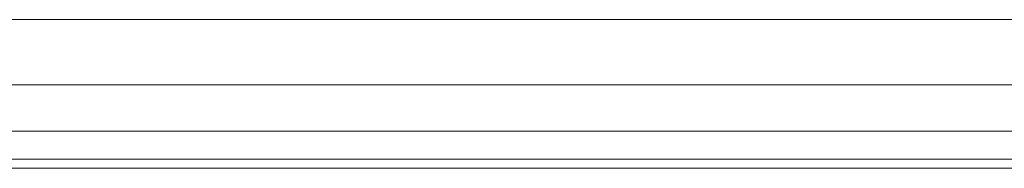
# Model space of a CAD drawing. Header units: millimetres. Extents: x 1 to 3476, y -521 to 159.
# Tile 68 of 130: x 2211.9 to 2240.48, y 108.06 to 112.38. Entities that reach past the tile are written whole.
import ezdxf

# ---------------------------------------------------------------- set-up
doc = ezdxf.new("R2010")
doc.units = ezdxf.units.MM
doc.layers.add('VG491211CA_dwg', color=8, linetype='Continuous', lineweight=9)

# ---------------------------------------------------------------- blocks, each defined once
blk = doc.blocks.new('VG491211CA_dwg-300031-Zachód')
at = {"color": 18, "lineweight": 9}
for p, q in [((516.415, 112.381), (5.055, 112.381)), ((516.415, 110.491), (5.055, 110.491)), ((5.055, 109.141), (516.415, 109.141)), ((5.055, 108.331), (516.415, 108.331)), ((5.055, 108.061), (516.415, 108.061))]:
    blk.add_line(p, q, dxfattribs=at)

msp = doc.modelspace()

# ---------------------------------------------------------------- block references
at = {"layer": 'VG491211CA_dwg', "color": 18}
msp.add_blockref('VG491211CA_dwg-300031-Zachód', (1957.467, 0), dxfattribs=at)

doc.saveas('drawing.dxf')
